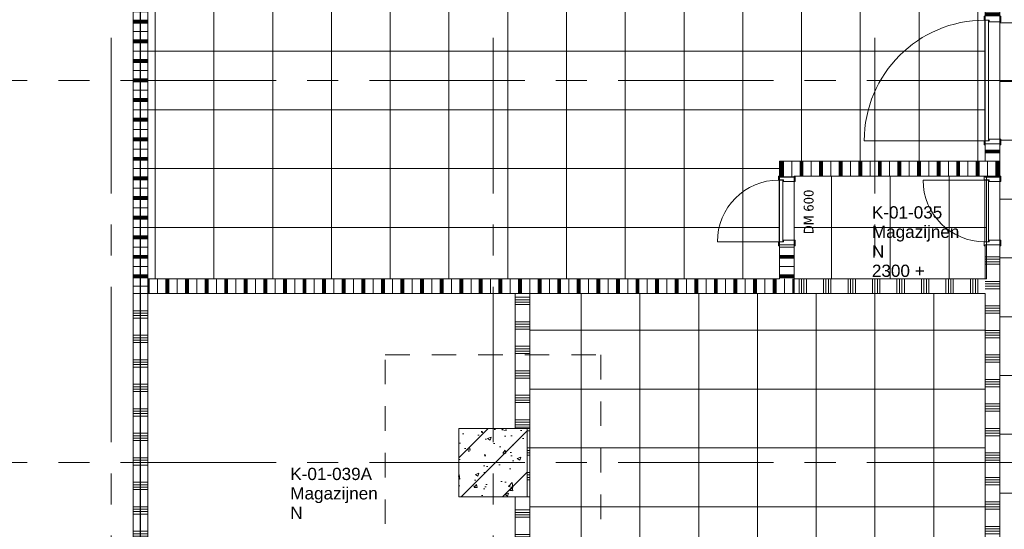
# Model space of a CAD drawing. Header units: millimetres. Extents: x 83969 to 141394, y 139608 to 176267.
# Tile 17 of 40: x 112167 to 122221, y 151420 to 156620. Entities that reach past the tile are written whole.
import ezdxf
from ezdxf.enums import TextEntityAlignment as Align

# ---------------------------------------------------------------- set-up
doc = ezdxf.new("R2010")
doc.units = ezdxf.units.MM
doc.header["$LTSCALE"] = 50
doc.linetypes.add('B0401', pattern=[9.5, 5, -1.5, -3])
doc.linetypes.add('CENTER', pattern=[50.8, 31.75, -6.35, 6.35, -6.35])
for name, color, linetype in [('00---0--FM-RUIMTENR', 7, 'Continuous'), ('AL68----_BRAND_60 MIN', 92, 'BR60'), ('AT$1A---_BWDTEKST', 7, 'Continuous'), ('AT$1A---_PLAFONDHOOGTE', 7, 'Continuous'), ('AT$1A---_TEKST', 7, 'Continuous'), ('AT$1A---_ZONETEKST', 7, 'Continuous')]:
    doc.layers.add(name, color=color, linetype=linetype)
for name, color, linetype, lineweight in [('AA$1A---_ARCEER', 1, 'Continuous', 18), ('AL$7A---_STRAMIEN', 8, 'CENTER', 9), ('AL22----_BINNENWAND', 7, 'Continuous', 9), ('AL28----_KOLOMKOP_BETONBAND', 2, 'B0401', 9), ('AL28----_KONSTRUKTIES', 4, 'Continuous', 9), ('AL32----_BINNENKOZIJN', 3, 'Continuous', 9), ('AL32----_tekst', 14, 'Continuous', 9), ('AL35----_PLAFONDS', 16, 'Continuous', 9)]:
    doc.layers.add(name, color=color, linetype=linetype, lineweight=lineweight)
doc.styles.add('FM_TEKST', font='arial.ttf')
doc.styles.add('Tahoma', font='tahoma.ttf', dxfattribs={"height": 100})
doc.linetypes.add('BR60', pattern='A,15,-1,["60",Standard,S=2.5,R=0,X=0,Y=-1.25],-4', length=20)

# ---------------------------------------------------------------- blocks, each defined once
blk = doc.blocks.new('28_LUMC_MOD_kolom beton vierkant_met kolomkop - 700_700 met kolomkop-7985843-bwd N-01')
at = {"layer": 'AL28----_KOLOMKOP_BETONBAND'}
for p, q in [((-1100, 1100), (1100, 1100)), ((-1100, -1100), (-1100, 1100)), ((1100, 1100), (1100, -1100)), ((1100, -1100), (-1100, -1100))]:
    blk.add_line(p, q, dxfattribs=at)
at = {"layer": 'AL28----_KONSTRUKTIES'}
for p, q in [((-350, 350), (350, 350)), ((-350, -350), (-350, 350)), ((350, 350), (350, -350)), ((350, -350), (-350, -350))]:
    blk.add_line(p, q, dxfattribs=at)
blk = doc.blocks.new('LUMC_constructie_2018_rvt-1-bwd N-01')
at = {"layer": 'AA$1A---_ARCEER'}
h = blk.add_hatch(dxfattribs=at)
h.set_pattern_fill('FP_250', color=256, style=0, pattern_type=2)
h.set_pattern_definition([(50, (154885.57, 120319.74), (364.368, -31.8783), [38.1, -419.1]), (355, (154885.57, 120319.74), (-70.4859, 382.1133), [30.48, -335.28]), (100.451, (154915.94, 120317.1), (293.885, 350.2334), [32.38, -356.18]), (46.184, (154885.57, 120421.34), (542.1585, -84.086), [57.15, -628.65]), (96.636, (154930.75, 120414.33), (474.805, 494.8554), [48.57, -534.27]), (351.184, (154885.6, 120421.34), (474.81, 494.85), [45.72, -502.92]), (21, (154936.37, 120395.94), (303.2285, -204.5305), [38.1, -419.1]), (326, (154936.37, 120395.94), (123.604, 368.376), [30.48, -335.28]), (71.451, (154961.64, 120378.9), (426.8341, 163.8427), [32.38, -356.18]), (37.5, (154885.57, 120319.74), (6.17665, 169.11015), [1.676, -329.54, 1.676, -338.684, -336.55]), (37.5, (154885.57, 120319.74), (6.17665, 169.11015), [-671.576, 1.676, -334.874]), (7.5, (154885.57, 120319.74), (133.6389, 200.3615), [1.676, -192.38, 1.676, -321.92, -128.27]), (7.5, (154885.57, 120319.74), (133.6389, 200.3615), [-517.652, 1.676, -126.594]), (327.5, (154772.29, 120319.74), (271.18182, -11.45836), [1.676, -125.324, 1.676, -394.564, -525.78]), (327.5, (154772.29, 120319.74), (271.18182, -11.45836), [-523.24, 1.676, -524.104]), (317.5, (154721.5, 120319.74), (296.2585, 50.8528), [1.676, -163.424, 1.676, -261.468, -373.38]), (317.5, (154721.5, 120319.74), (296.2585, 50.8528), [-428.244, 1.676, -371.704]), (45, (154885.57, 120319.74), (211.036, -211.036), [])])
h.paths.add_polyline_path([(116650, 151750), (117350, 151750), (117350, 152450), (116650, 152450)], flags=0)
at = {"layer": 'AL28----_KONSTRUKTIES'}
for p, q in [((117350, 152450), (116650, 152450)), ((116650, 152450), (116650, 151750)), ((117350, 151750), (117350, 152450)), ((116650, 151750), (117350, 151750))]:
    blk.add_line(p, q, dxfattribs=at)
at = {"rotation": 89.9999999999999}
blk.add_blockref('28_LUMC_MOD_kolom beton vierkant_met kolomkop - 700_700 met kolomkop-7985843-bwd N-01', (117000, 152100), dxfattribs=at)
blk = doc.blocks.new('32_LUMC_MOD_standaard kozijn_houten draaideur_enkel - 600x2108mm_56_17_x170mm-10042394-bwd N-01')
at = {"layer": 'AL32----_BINNENKOZIJN'}
blk.add_line((-315, 79), (-315, 709), dxfattribs=at)
blk.add_arc((-315, 79), 630, 360, 90, dxfattribs=at)
blk = doc.blocks.new('30_LUMC_MOD_houten deurblad_update - wit _standaard_-9998358-bwd N-01')
at = {"layer": 'AL32----_BINNENKOZIJN'}
for p, q in [((315, 20), (-315, 20)), ((-315, 20), (-315, -20)), ((315, -20), (315, 20)), ((-315, -20), (315, -20))]:
    blk.add_line(p, q, dxfattribs=at)
blk = doc.blocks.new('30_LUMC_MOD_binnenkozijn_standaard - hout-V6-bwd N-01')
at = {"layer": 'AL32----_BINNENKOZIJN'}
for p, q in [((-317, 85), (-356, 85)), ((-356, 85), (-356, 75)), ((-317, 34), (-317, 85)), ((-300, 34), (-317, 34)), ((-300, -85), (-300, 34)), ((317, 34), (300, 34)), ((300, 34), (300, -85)), ((356, 85), (317, 85)), ((317, 85), (317, 34)), ((356, 75), (356, 85)), ((-356, -75), (-356, -85)), ((-356, -85), (-300, -85)), ((300, -85), (356, -85))]:
    blk.add_line(p, q, dxfattribs=at)
blk = doc.blocks.new('32_LUMC_MOD_standaard kozijn_houten draaideur_enkel - 1200x2108mm_56_17_x170mm-10042396-bwd N-01')
at = {"layer": 'AL32----_BINNENKOZIJN'}
blk.add_line((-615, 79), (-615, 1309), dxfattribs=at)
blk.add_arc((-615, 79), 1230, 360, 90, dxfattribs=at)
blk = doc.blocks.new('30_LUMC_MOD_houten deurblad_update - wit _standaard_-9998304-bwd N-01')
at = {"layer": 'AL32----_BINNENKOZIJN'}
for p, q in [((615, 20), (-615, 20)), ((-615, 20), (-615, -20)), ((615, -20), (615, 20)), ((-615, -20), (615, -20))]:
    blk.add_line(p, q, dxfattribs=at)
blk = doc.blocks.new('30_LUMC_MOD_binnenkozijn_standaard - hout-9524275-bwd N-01')
at = {"layer": 'AL32----_BINNENKOZIJN'}
for p, q in [((-617, 85), (-656, 85)), ((-656, 85), (-656, 75)), ((-617, 34), (-617, 85)), ((-600, 34), (-617, 34)), ((-600, -85), (-600, 34)), ((617, 34), (600, 34)), ((600, 34), (600, -85)), ((656, 85), (617, 85)), ((617, 85), (617, 34)), ((656, 75), (656, 85)), ((-656, -75), (-656, -85)), ((-656, -85), (-600, -85)), ((600, -85), (656, -85)), ((656, -85), (656, -75))]:
    blk.add_line(p, q, dxfattribs=at)
blk = doc.blocks.new('32_LUMC_MOD_standaard kozijn_houten draaideur_enkel - 600x2108mm_56_17_x170mm-10042389-bwd N-01')
at = {"layer": 'AL32----_BINNENKOZIJN'}
blk.add_line((315, 79), (315, 709), dxfattribs=at)
blk.add_arc((315, 79), 630, 90, 180, dxfattribs=at)
blk = doc.blocks.new('30_LUMC_MOD_houten deurblad_update - wit _standaard_-9998337-bwd N-01')
at = {"layer": 'AL32----_BINNENKOZIJN'}
for p, q in [((315, 20), (-315, 20)), ((-315, 20), (-315, -20)), ((315, -20), (315, 20)), ((-315, -20), (315, -20))]:
    blk.add_line(p, q, dxfattribs=at)
blk = doc.blocks.new('30_LUMC_MOD_binnenkozijn_standaard - hout-V11-bwd N-01')
at = {"layer": 'AL32----_BINNENKOZIJN'}
for p, q in [((-317, 85), (-356, 85)), ((-356, 85), (-356, 75)), ((-317, 34), (-317, 85)), ((-300, 34), (-317, 34)), ((-300, -85), (-300, 34)), ((317, 34), (300, 34)), ((300, 34), (300, -85)), ((356, 85), (317, 85)), ((317, 85), (317, 34)), ((-356, -75), (-356, -85)), ((-356, -85), (-300, -85)), ((300, -85), (356, -85)), ((356, -85), (356, -75))]:
    blk.add_line(p, q, dxfattribs=at)
blk = doc.blocks.new('FM_RM4')
for tag, p, flags in [('BEDRIJFSORGAAN', (0, -1378), 1), ('RUIMTESOORT', (-5, -1668), 1), ('GEBRUIK', (-40, -1963), 1), ('OPPERVLAKTE', (-35, -2248), 9), ('VLOEROPP', (-55, -2518), 9), ('OMTREK', (-40, -2803), 9), ('HANDLE', (-50, -3118), 9), ('VLRHANDLE', (-55, -3383), 9), ('HANDLEBLOK', (-50, -3673), 9)]:
    blk.add_attdef(tag, p, '', height=125, dxfattribs=dict(flags=flags))
at = {"layer": 'AT$1A---_BWDTEKST', "style": 'FM_TEKST'}
blk.add_attdef('BOUWDEEL', text='', height=125, dxfattribs=at).set_placement((0, -398), align=Align.MIDDLE_LEFT)
at = {"layer": 'AT$1A---_PLAFONDHOOGTE', "style": 'FM_TEKST'}
blk.add_attdef('PLAFONDHOOGTE', text='', height=125, dxfattribs=at).set_placement((0, -596), align=Align.MIDDLE_LEFT)
at = {"layer": 'AT$1A---_TEKST', "style": 'FM_TEKST'}
blk.add_attdef('RUIMTENAAM', text='', height=125, dxfattribs=at).set_placement((0, -198), align=Align.MIDDLE_LEFT)
at = {"layer": 'AT$1A---_ZONETEKST', "style": 'FM_TEKST'}
blk.add_attdef('RUIMTENR', text='', height=125, dxfattribs=at).set_placement((0, 0), align=Align.MIDDLE_LEFT)

msp = doc.modelspace()

# ---------------------------------------------------------------- hatches: boundary and pattern name
at = {"layer": 'AA$1A---_ARCEER'}
h = msp.add_hatch(dxfattribs=at)
h.set_pattern_fill('LOOD', color=256, angle=-90, style=0, pattern_type=2)
h.set_pattern_definition([(180, (122175, 159975), (1e-11, -200), []), (180, (122175, 160060), (1e-11, -200), []), (180, (122175, 160065), (1e-11, -200), []), (180, (122175, 160070), (1e-11, -200), []), (180, (122175, 160075), (1e-11, -200), []), (180, (122175, 160080), (1e-11, -200), []), (180, (122175, 160085), (1e-11, -200), []), (180, (122175, 160090), (1e-11, -200), [])])
h.paths.add_polyline_path([(122025, 155175), (122175, 155175), (122175, 155354), (122025, 155354)], flags=0)
h.paths.add_polyline_path([(122025, 156646), (122175, 156646), (122175, 157755), (122025, 157755), (122025, 156825)], flags=0)
h.paths.add_polyline_path([(122025, 158747), (122175, 158747), (122175, 163154), (122025, 163154), (122025, 162372)], flags=0)
h.paths.add_polyline_path([(122175, 164446), (122175, 164775), (122025, 164775), (122025, 164446)], flags=0)
h = msp.add_hatch(dxfattribs=at)
h.set_pattern_fill('LOOD', color=256, angle=270, style=0, pattern_type=2)
h.set_pattern_definition([(180, (113475, 156900), (-1e-12, -200), []), (180, (113475, 156985), (-1e-12, -200), []), (180, (113475, 156990), (-1e-12, -200), []), (180, (113475, 156995), (-1e-12, -200), []), (180, (113475, 157000), (-1e-12, -200), []), (180, (113475, 157005), (-1e-12, -200), []), (180, (113475, 157010), (-1e-12, -200), []), (180, (113475, 157015), (-1e-12, -200), [])])
h.paths.add_polyline_path([(113475, 153825), (113475, 159975), (113325, 159975), (113325, 153825)], flags=0)
h = msp.add_hatch(dxfattribs=at)
h.set_pattern_fill('LOOD', color=256, angle=-90, style=0, pattern_type=2)
h.set_pattern_definition([(270, (121050, 155175), (200, -1e-11), []), (270, (120965, 155175), (200, -1e-11), []), (270, (120960, 155175), (200, -1e-11), []), (270, (120955, 155175), (200, -1e-11), []), (270, (120950, 155175), (200, -1e-11), []), (270, (120945, 155175), (200, -1e-11), []), (270, (120940, 155175), (200, -1e-11), []), (270, (120935, 155175), (200, -1e-11), [])])
h.paths.add_polyline_path([(120075, 155025), (122175, 155025), (122175, 155175), (119925, 155175), (119925, 155025)], flags=0)
h = msp.add_hatch(dxfattribs=at)
h.set_pattern_fill('LOOD', color=256, angle=-90, style=0, pattern_type=2)
h.set_pattern_definition([(3e-12, (119925, 154500), (-1e-11, 200), []), (3e-12, (119925, 154415), (-1e-11, 200), []), (3e-12, (119925, 154410), (-1e-11, 200), []), (3e-12, (119925, 154405), (-1e-11, 200), []), (3e-12, (119925, 154400), (-1e-11, 200), []), (3e-12, (119925, 154395), (-1e-11, 200), []), (3e-12, (119925, 154390), (-1e-11, 200), []), (3e-12, (119925, 154385), (-1e-11, 200), [])])
h.paths.add_polyline_path([(119925, 153975), (120075, 153975), (120075, 154323), (119925, 154323)], flags=0)
h.paths.add_polyline_path([(119925, 155015), (120075, 155015), (120075, 155025), (119925, 155025)], flags=0)
h = msp.add_hatch(dxfattribs=at)
h.set_pattern_fill('FP_122', color=256, angle=-90, style=0, pattern_type=2)
h.set_pattern_definition([(360, (122025, 150950), (5e-13, 250), []), (360, (122025, 150925), (5e-13, 250), []), (360, (122025, 150900), (5e-13, 250), []), (360, (122025, 150875), (5e-13, 250), [])])
h.paths.add_polyline_path([(122175, 147075), (122175, 149354), (122025, 149354), (122025, 147075)], flags=0)
h.paths.add_polyline_path([(122025, 150346), (122175, 150346), (122175, 154323), (122025, 154323), (122025, 153578)], flags=0)
h.paths.add_polyline_path([(122175, 155015), (122175, 155025), (122025, 155025), (122025, 155015)], flags=0)
h = msp.add_hatch(dxfattribs=at)
h.set_pattern_fill('LOOD', color=256, angle=-90, style=0, pattern_type=2)
h.set_pattern_definition([(270, (116775, 153975), (200, 1e-14), []), (270, (116690, 153975), (200, 1e-14), []), (270, (116685, 153975), (200, 1e-14), []), (270, (116680, 153975), (200, 1e-14), []), (270, (116675, 153975), (200, 1e-14), []), (270, (116670, 153975), (200, 1e-14), []), (270, (116665, 153975), (200, 1e-14), []), (270, (116660, 153975), (200, 1e-14), [])])
h.paths.add_polyline_path([(120075, 153825), (120075, 153975), (113475, 153975), (113475, 153825), (117427, 153825)], flags=0)
h = msp.add_hatch(dxfattribs=at)
h.set_pattern_fill('FP_132', color=256, angle=-90, style=0, pattern_type=2)
h.set_pattern_definition([(270, (120950, 153975), (250, 7e-13), []), (270, (120925, 153975), (250, 7e-13), []), (270, (120900, 153975), (250, 7e-13), []), (270, (120875, 153975), (250, 7e-13), [])])
h.paths.add_polyline_path([(120468, 153825), (122025, 153825), (122025, 153975), (120075, 153975), (120075, 153825)], flags=0)
h = msp.add_hatch(dxfattribs=at)
h.set_pattern_fill('FP_125', color=256, angle=-90, style=0, pattern_type=2)
h.set_pattern_definition([(360, (113325, 152150), (7e-13, 250), []), (360, (113325, 152125), (7e-13, 250), []), (360, (113325, 152100), (7e-13, 250), []), (360, (113325, 152075), (7e-13, 250), [])])
h.paths.add_polyline_path([(113475, 150675), (113475, 153825), (113325, 153825), (113325, 150675)], flags=0)
h = msp.add_hatch(dxfattribs=at)
h.set_pattern_fill('FP_211', color=256, angle=-90, style=0, pattern_type=2)
h.set_pattern_definition([(360, (117225, 153037.5), (5e-13, 250), []), (360, (117225, 153012.5), (5e-13, 250), []), (360, (117225, 152987.5), (5e-13, 250), []), (360, (117225, 152962.5), (5e-13, 250), [])])
h.paths.add_polyline_path([(117225, 152450), (117375, 152450), (117375, 153825), (117225, 153825), (117225, 153578)], flags=0)
h = msp.add_hatch(dxfattribs=at)
h.set_pattern_fill('FP_212', color=256, angle=-90, style=0, pattern_type=2)
h.set_pattern_definition([(360, (117350, 152000), (5e-13, 250), []), (360, (117350, 151975), (5e-13, 250), []), (360, (117350, 151950), (5e-13, 250), []), (360, (117350, 151925), (5e-13, 250), [])])
h.paths.add_polyline_path([(117350, 151750), (117375, 151750), (117375, 152450), (117350, 152450)], flags=0)
h = msp.add_hatch(dxfattribs=at)
h.set_pattern_fill('FP_124', color=256, angle=-90, style=0, pattern_type=2)
h.set_pattern_definition([(360, (117225, 151117.5), (5e-13, 250), []), (360, (117225, 151092.5), (5e-13, 250), []), (360, (117225, 151067.5), (5e-13, 250), []), (360, (117225, 151042.5), (5e-13, 250), [])])
h.paths.add_polyline_path([(117225, 150685), (117375, 150685), (117375, 151750), (117225, 151750)], flags=0)
at = {"layer": 'AL35----_PLAFONDS'}
h = msp.add_hatch(dxfattribs=at)
h.set_pattern_fill('FP_37', color=256, style=0, pattern_type=2)
h.set_pattern_definition([(90, (123900, 160788.9), (1200, -7e-14), []), (0, (123900, 160788.9), (0, -600), [])])
h.paths.add_polyline_path([(123510, 146390), (124425, 146390), (124425, 160275), (125325, 160275), (125325, 162225), (124425, 162225), (124425, 174075), (124735, 174075), (124735, 175115), (124564, 175115), (124564, 175150), (123450, 175150), (123450, 175350), (122700, 175350), (122700, 172789), (122100, 172789), (122100, 172346), (122175, 172279), (122175, 146390)], flags=0)
h.paths.add_polyline_path([(124950, 161787), (124862, 161875), (124950, 161963), (124968, 161942), (124980, 161916), (124986, 161889), (124986, 161861), (124980, 161834), (124968, 161809)], flags=0)
h.paths.add_polyline_path([(124773, 161787), (124756, 161809), (124744, 161834), (124737, 161861), (124737, 161889), (124744, 161916), (124756, 161942), (124773, 161963), (124862, 161875), (124795, 161809)], flags=0)
h = msp.add_hatch(dxfattribs=at)
h.set_pattern_fill('FP_18', color=256, style=0, pattern_type=2)
h.set_pattern_definition([(0, (117750, 156900), (0, -600), []), (270, (117750, 156900), (-600, -4e-14), [])])
h.paths.add_polyline_path([(114385, 153975), (119925, 153975), (119925, 155175), (122025, 155175), (122025, 156825), (119625, 156825), (119625, 159825), (117350, 159825), (117350, 159550), (116650, 159550), (116650, 159825), (113475, 159825), (113475, 153975)], flags=0)
h = msp.add_hatch(dxfattribs=at)
h.set_pattern_fill('FP_36', color=256, style=0, pattern_type=2)
h.set_pattern_definition([(180, (121056.25, 154500), (7e-14, 600), []), (90, (121056.25, 154500), (600, -4e-14), [])])
h.paths.add_polyline_path([(120075, 153975), (122038, 153975), (122038, 155025), (120075, 155025)], flags=0)
h = msp.add_hatch(dxfattribs=at)
h.set_pattern_fill('FP_39', color=256, style=0, pattern_type=2)
h.set_pattern_definition([(90, (119700, 150450), (600, -4e-14), []), (0, (119700, 150450), (0, -600), [])])
h.paths.add_polyline_path([(122025, 147075), (122025, 153825), (117375, 153825), (117375, 150685), (118575, 150685), (118575, 147075), (120468, 147075)], flags=0)

# ---------------------------------------------------------------- linework, layer by layer
at = {"layer": 'AL$7A---_STRAMIEN'}
for p, q in [((113100, 139608), (113100, 175433)), ((117000, 139608), (117000, 175433)), ((120900, 139608), (120900, 175433)), ((85257, 156000), (133415, 156000)), ((85257, 152100), (133415, 152100))]:
    msp.add_line(p, q, dxfattribs=at)
at = {"layer": 'AL22----_BINNENWAND'}
for p, q in [((113325, 162913), (113325, 150525)), ((113475, 153825), (113475, 162913)), ((122175, 155354), (122025, 155354)), ((122025, 155354), (122025, 155175)), ((122175, 155025), (122175, 155354)), ((122025, 155175), (119925, 155175)), ((119925, 155175), (119925, 155015)), ((119925, 155015), (120075, 155015)), ((120075, 155025), (122175, 155025)), ((120075, 155015), (120075, 155025)), ((122025, 155025), (122025, 155015)), ((122025, 155015), (122175, 155015)), ((122175, 155015), (122175, 155025)), ((120075, 154323), (119925, 154323)), ((119925, 154323), (119925, 153975)), ((120075, 153825), (120075, 154323)), ((122175, 154323), (122025, 154323)), ((122025, 154323), (122025, 153975)), ((122175, 150346), (122175, 154323)), ((119925, 153975), (113475, 153975)), ((122025, 153975), (120075, 153975)), ((113325, 153825), (122025, 153825)), ((113475, 150675), (113475, 153825)), ((117225, 153825), (117225, 152450)), ((117375, 152450), (117375, 153825)), ((122025, 153825), (122025, 150346)), ((117375, 152450), (117225, 152450)), ((117350, 152450), (117350, 151750)), ((117375, 151750), (117375, 152450)), ((117225, 151750), (117225, 150685)), ((117225, 151750), (117375, 151750)), ((117375, 150685), (117375, 151750))]:
    msp.add_line(p, q, dxfattribs=at)
at = {"layer": 'AL35----_PLAFONDS'}
for p, q in [((122175, 146390), (122175, 171937)), ((122025, 156825), (122025, 155354)), ((119925, 155175), (119925, 154323)), ((120075, 154323), (120075, 155015)), ((122038, 155025), (122038, 153975)), ((122038, 153975), (122025, 153975)), ((117375, 151750), (117375, 152450))]:
    msp.add_line(p, q, dxfattribs=at)
at = {"layer": 'AL68----_BRAND_60 MIN'}
msp.add_line((113400, 150600), (113400, 159900), dxfattribs=at)

# ---------------------------------------------------------------- block references
msp.add_blockref('LUMC_constructie_2018_rvt-1-bwd N-01', (0, 0))
at = {"layer": '00---0--FM-RUIMTENR'}
for p, values in [((120869, 154654), {'RUIMTENR': 'K-01-035', 'RUIMTENAAM': 'Magazijnen', 'BOUWDEEL': 'N', 'PLAFONDHOOGTE': '2300 +'}), ((114930, 151985), {'RUIMTENR': 'K-01-039A', 'RUIMTENAAM': 'Magazijnen', 'BOUWDEEL': 'N'})]:
    msp.add_blockref('FM_RM4', p, dxfattribs=at).add_auto_attribs(values)
at = {"layer": 'AL32----_BINNENKOZIJN'}
for name, p, rotation in [('30_LUMC_MOD_binnenkozijn_standaard - hout-9524275-bwd N-01', (122100, 156000), 90.00000000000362), ('32_LUMC_MOD_standaard kozijn_houten draaideur_enkel - 1200x2108mm_56_17_x170mm-10042396-bwd N-01', (122100, 156000), 90.00000000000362), ('30_LUMC_MOD_houten deurblad_update - wit _standaard_-9998304-bwd N-01', (122041, 156000), 270.0000000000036), ('32_LUMC_MOD_standaard kozijn_houten draaideur_enkel - 600x2108mm_56_17_x170mm-10042394-bwd N-01', (120000, 154669), 90.00000000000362), ('30_LUMC_MOD_binnenkozijn_standaard - hout-V6-bwd N-01', (120000, 154669), 90.00000000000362), ('30_LUMC_MOD_houten deurblad_update - wit _standaard_-9998358-bwd N-01', (119941, 154669), 270.0000000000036), ('32_LUMC_MOD_standaard kozijn_houten draaideur_enkel - 600x2108mm_56_17_x170mm-10042389-bwd N-01', (122100, 154669), 90.00000000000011), ('30_LUMC_MOD_binnenkozijn_standaard - hout-V11-bwd N-01', (122100, 154669), 90.00000000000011), ('30_LUMC_MOD_houten deurblad_update - wit _standaard_-9998337-bwd N-01', (122041, 154669), 270.0000000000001)]:
    msp.add_blockref(name, p, dxfattribs=dict(at, rotation=rotation))

# ---------------------------------------------------------------- texts
at = {"layer": 'AL32----_tekst', "insert": (120173, 154431), "char_height": 100, "width": 577.21, "attachment_point": 1, "rotation": 90, "style": 'Tahoma'}
msp.add_mtext('DM 600', dxfattribs=at)

doc.saveas('drawing.dxf')
